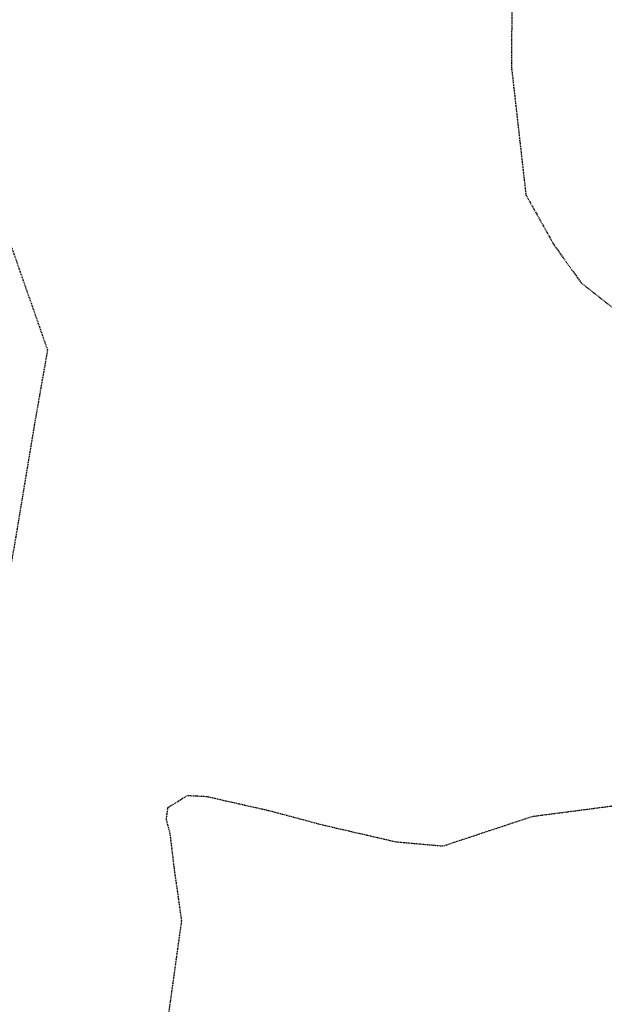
# Model space of a CAD drawing. Header units: feet. Extents: x -2779 to 2255280, y -1593 to 614924.
# Tile 119 of 125: x 2245788 to 2245884, y 594053 to 594214. Entities that reach past the tile are written whole.
import ezdxf

# ---------------------------------------------------------------- set-up
doc = ezdxf.new("R2010")
doc.units = ezdxf.units.FT
doc.header["$MEASUREMENT"] = 0
doc.linetypes.add('OhDOT_USTN3', pattern=[0.22, 0.165, -0.055])
doc.layers.add('DT_X_Contour_Major', color=132, linetype='OhDOT_USTN3')
doc.layers.add('DT_X_Contour_Minor', color=136, linetype='OhDOT_USTN3')

msp = doc.modelspace()

# ---------------------------------------------------------------- linework, layer by layer
at = {"layer": 'DT_X_Contour_Major'}
msp.add_lwpolyline([(2245762.1, 594228.85), (2245773.51, 594206.96), (2245778.51, 594199.02), (2245780.49, 594194.36), (2245784.57, 594183.04), (2245792.52, 594160.32), (2245790.35, 594147.96), (2245787.13, 594128.57), (2245784.36, 594113.03), (2245782.45, 594109.32), (2245780.31, 594108.7), (2245778.61, 594112.13), (2245775.82, 594122.62), (2245767.53, 594139.65), (2245764.12, 594145.46), (2245760.39, 594151.45), (2245746.87, 594172.78), (2245741.33, 594181.17), (2245736.68, 594187.24), (2245722.51, 594205.62), (2245716.72, 594212.2), (2245709.65, 594216.67)], dxfattribs=at)
at = {"layer": 'DT_X_Contour_Minor'}
for points in [[(2245868.57, 594218.11), (2245868.51, 594206.58), (2245870.87, 594185.71), (2245875.48, 594177.5), (2245879.93, 594171.31), (2245890.7, 594162.8)], [(2245886.13, 594085.79), (2245871.88, 594083.93), (2245857.25, 594079.09), (2245849.65, 594079.77), (2245837.65, 594082.53), (2245828.95, 594084.86), (2245818.65, 594087.19), (2245815.42, 594087.36), (2245812.2, 594085.37), (2245811.94, 594083.55), (2245812.56, 594081.18), (2245813.25, 594075.45), (2245814.46, 594066.9), (2245812.27, 594051.12)]]:
    msp.add_lwpolyline(points, dxfattribs=at)

doc.saveas('drawing.dxf')
